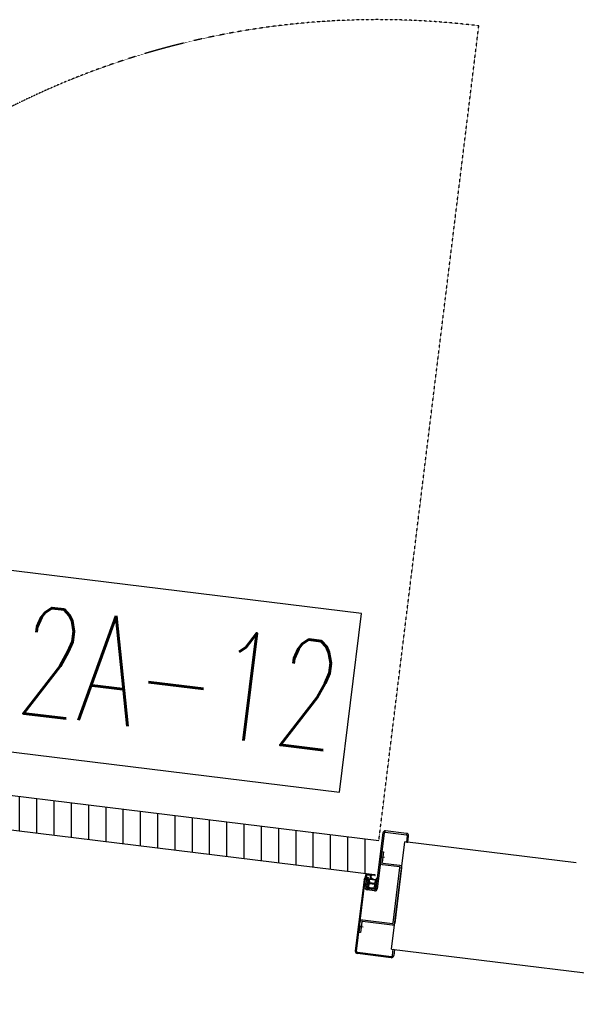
# Model space of a CAD drawing. Header units: millimetres. Extents: x -4577 to 1032787, y -66234 to 201209.
# Tile 213 of 256: x 16976 to 17620, y -7697 to -6558. Entities that reach past the tile are written whole.
import ezdxf
from ezdxf.enums import TextEntityAlignment as Align

# ---------------------------------------------------------------- set-up
doc = ezdxf.new("R2010")
doc.units = ezdxf.units.MM
doc.linetypes.add('510_5_2OG_ELT_1004$0$11-07-22_DS_2OG$0$AUSGEZOGEN', pattern=[0])
doc.linetypes.add('510_5_2OG_ELT_1004$0$11-07-22_DS_2OG$0$STRICHLINIE_S4', pattern=[0.095, 0.06, -0.035])
doc.layers.add('510_5_2OG_ELT_1004$0$11-07-22_DS_2OG$0$2DMitte', color=8, linetype='510_5_2OG_ELT_1004$0$11-07-22_DS_2OG$0$AUSGEZOGEN')
doc.layers.add('510_5_2OG_ELT_1004$0$11-07-22_DS_2OG$0$Mieterausbau', color=8, linetype='510_5_2OG_ELT_1004$0$11-07-22_DS_2OG$0$AUSGEZOGEN')
doc.styles.add('510_5_2OG_ELT_1004$0$Standard', font='simplex.shx')

# ---------------------------------------------------------------- blocks, each defined once
blk = doc.blocks.new('510_5_2OG_ELT_1004$0$11-07-22_DS_2OG$0$LascheTyp2', base_point=(-0.048, 0))
for p, q in [((0.033, 0.0372), (0.033, 0.0027)), ((0.035, 0.0027), (0.035, 0.0372)), ((0.0357, 0.038), (0.048, 0.038)), ((-0.035, 0.0222), (-0.035, 0.0027)), ((-0.033, 0.0027), (-0.033, 0.0222)), ((0.0322, 0.002), (-0.0323, 0.002)), ((-0.0323, 0), (0.0322, 0))]:
    blk.add_line(p, q)
for points in [[(0.048, 0.038), (0.048, 0.04), (0.0357, 0.04)], [(-0.0358, 0.025), (-0.048, 0.025), (-0.048, 0.023), (-0.0358, 0.023)]]:
    blk.add_lwpolyline(points)
for centre, radius, start, end in [((0.0357, 0.0372), 0.00275, 90, 180), ((0.0357, 0.0372), 0.00075, 90, 180), ((0.041, 0.0386), 0.00268, 31.0482, 148.9518), ((-0.0419, 0.0236), 0.00268, 31.0482, 148.9518), ((-0.0358, 0.0222), 0.00275, 0, 90), ((-0.0358, 0.0222), 0.00075, 360, 90), ((-0.0323, 0.0027), 0.00275, 180, 270), ((-0.0323, 0.0027), 0.00075, 180, 270), ((0.0322, 0.0027), 0.00075, 270, 360), ((0.0322, 0.0027), 0.00275, 270, 360)]:
    blk.add_arc(centre, radius, start, end)
at = {"layer": '510_5_2OG_ELT_1004$0$11-07-22_DS_2OG$0$2DMitte'}
for p, q in [((0.041, 0.042), (0.041, 0.036)), ((-0.0419, 0.027), (-0.0419, 0.021))]:
    blk.add_line(p, q, dxfattribs=at)
blk = doc.blocks.new('510_5_2OG_ELT_1004$0$11-07-22_DS_2OG$0$DichtngEinbau', base_point=(-0.0125, -0.005, -0.0044))
for p, q in [((-0.0111, 0.0108), (-0.0111, 0.0115)), ((-0.0107, 0.0115), (-0.0107, 0.0109)), ((-0.0039, 0.0115), (-0.0018, 0.0099)), ((-0.0124, 0.0096), (-0.0111, 0.0108)), ((-0.0124, 0.0074), (-0.0113, 0.0086)), ((-0.0124, 0.0049), (-0.0113, 0.006)), ((-0.0113, 0.0098), (-0.0121, 0.0092)), ((-0.0113, 0.0077), (-0.0121, 0.0071)), ((-0.0113, 0.0051), (-0.0121, 0.0045)), ((-0.0115, 0.0008), (-0.0113, 0.0051)), ((-0.0113, 0.0086), (-0.0113, 0.0098)), ((-0.0113, 0.006), (-0.0113, 0.0077)), ((-0.0084, 0.0002), (-0.0111, 0.0002)), ((-0.0105, 0.0012), (-0.0103, 0.0048)), ((-0.0103, 0.0061), (-0.0103, 0.0096)), ((-0.0038, 0.0009), (-0.0102, 0.0009)), ((-0.0044, 0.0058), (-0.01, 0.0058)), ((-0.01, 0.0051), (-0.0044, 0.0051)), ((-0.0064, -0.0004), (-0.0077, 0)), ((-0.0029, 0.0002), (-0.0062, 0.0002)), ((-0.0039, 0.0101), (-0.0041, 0.0061)), ((-0.0035, 0.0013), (-0.0041, 0.0048)), ((-0.003, 0.0074), (-0.0031, 0.0061)), ((-0.0031, 0.0061), (-0.0023, 0.0042)), ((-0.0027, 0.0021), (-0.0031, 0.0049)), ((-0.0028, 0.0041), (-0.0031, 0.0049)), ((-0.0029, 0.0097), (-0.003, 0.0085)), ((-0.003, 0.0085), (-0.002, 0.007)), ((-0.0024, 0.0068), (-0.003, 0.0074)), ((-0.002, 0.0094), (-0.0029, 0.0097)), ((-0.0125, -0.0012), (-0.0125, -0.0012)), ((-0.0094, -0.0043), (-0.0056, -0.0039)), ((-0.0091, -0.005), (0.001, -0.0039)), ((-0.0046, -0.0038), (0.0005, -0.0032)), ((0.0005, -0.0032), (0.0007, -0.0014)), ((0.0016, -0.0031), (0.0018, 0))]:
    blk.add_line(p, q)
for points in [[(-0.0124, -0.0011), (-0.0123, -0.001), (-0.0122, -0.0009), (-0.0121, -0.0008), (-0.012, -0.0007), (-0.0119, -0.0006), (-0.0119, -0.0005), (-0.0118, -0.0004), (-0.0117, -0.0003), (-0.0117, -0.0002), (-0.0116, 0), (-0.0116, 0.0001), (-0.0115, 0.0002), (-0.0115, 0.0004), (-0.0115, 0.0005), (-0.0115, 0.0006), (-0.0115, 0.0008)], [(-0.0123, -0.0013), (-0.0122, -0.0012), (-0.012, -0.0011), (-0.0119, -0.001), (-0.0118, -0.0009), (-0.0117, -0.0008), (-0.0116, -0.0007), (-0.0115, -0.0006), (-0.0114, -0.0004), (-0.0113, -0.0003), (-0.0112, -0.0001), (-0.0111, 0), (-0.0111, 0.0002)], [(-0.0105, 0.0012), (-0.0105, 0.0012), (-0.0105, 0.0011), (-0.0104, 0.0011), (-0.0104, 0.001), (-0.0104, 0.001), (-0.0103, 0.0009), (-0.0103, 0.0009), (-0.0102, 0.0009), (-0.0102, 0.0009)], [(-0.0077, 0), (-0.0078, 0.0001), (-0.008, 0.0001), (-0.0081, 0.0001), (-0.0082, 0.0001), (-0.0084, 0.0002)], [(-0.0046, -0.0038), (-0.0045, -0.0037), (-0.0044, -0.0036), (-0.0044, -0.0034), (-0.0043, -0.0033), (-0.0042, -0.0032), (-0.0042, -0.0031), (-0.0041, -0.0029), (-0.0041, -0.0028), (-0.0041, -0.0027), (-0.004, -0.0025), (-0.004, -0.0024), (-0.004, -0.0022), (-0.004, -0.0021), (-0.004, -0.0019), (-0.0041, -0.0018), (-0.0041, -0.0017), (-0.0041, -0.0015), (-0.0042, -0.0014), (-0.0042, -0.0013), (-0.0043, -0.0011), (-0.0043, -0.001), (-0.0044, -0.0009), (-0.0045, -0.0008), (-0.0046, -0.0007), (-0.0047, -0.0006), (-0.0048, -0.0005), (-0.0049, -0.0004), (-0.005, -0.0003), (-0.0051, -0.0002), (-0.0052, -0.0001), (-0.0054, -0.0001), (-0.0055, 0), (-0.0056, 0), (-0.0058, 0.0001), (-0.0059, 0.0001), (-0.006, 0.0001), (-0.0062, 0.0002)], [(-0.0038, 0.0009), (-0.0037, 0.0009), (-0.0037, 0.0009), (-0.0036, 0.0009), (-0.0036, 0.001), (-0.0035, 0.001), (-0.0035, 0.0011), (-0.0035, 0.0011), (-0.0035, 0.0012), (-0.0035, 0.0012), (-0.0035, 0.0013)], [(0.0018, 0), (0.0018, 0), (0.0018, 0.0001), (0.0018, 0.0001), (0.0017, 0.0001), (0.0017, 0.0002), (0.0017, 0.0002), (0.0016, 0.0002), (0.0016, 0.0002), (0.0016, 0.0002), (0.0015, 0.0002), (0.0015, 0.0002), (0.0015, 0.0002)], [(-0.0124, -0.0011), (-0.0124, -0.0011), (-0.0125, -0.0011), (-0.0125, -0.0011), (-0.0125, -0.0011), (-0.0125, -0.0011), (-0.0125, -0.0012), (-0.0125, -0.0012), (-0.0125, -0.0012), (-0.0125, -0.0012), (-0.0125, -0.0012), (-0.0125, -0.0013), (-0.0125, -0.0013), (-0.0124, -0.0013), (-0.0124, -0.0013), (-0.0124, -0.0013), (-0.0124, -0.0013), (-0.0124, -0.0013), (-0.0123, -0.0013), (-0.0123, -0.0013)], [(-0.0094, -0.0043), (-0.0095, -0.0043), (-0.0095, -0.0044), (-0.0096, -0.0044), (-0.0096, -0.0045), (-0.0096, -0.0045), (-0.0096, -0.0046), (-0.0096, -0.0046), (-0.0096, -0.0047), (-0.0096, -0.0047), (-0.0096, -0.0048), (-0.0096, -0.0048), (-0.0095, -0.0049), (-0.0095, -0.0049), (-0.0094, -0.0049), (-0.0094, -0.005), (-0.0093, -0.005), (-0.0093, -0.005), (-0.0092, -0.005), (-0.0092, -0.005), (-0.0091, -0.005), (-0.0091, -0.005)], [(-0.0056, -0.0039), (-0.0055, -0.0038), (-0.0054, -0.0037), (-0.0053, -0.0036), (-0.0052, -0.0035), (-0.0052, -0.0034), (-0.0051, -0.0033), (-0.005, -0.0032), (-0.005, -0.0031), (-0.0049, -0.0029), (-0.0049, -0.0028), (-0.0049, -0.0027), (-0.0049, -0.0026), (-0.0049, -0.0024), (-0.0049, -0.0023), (-0.0049, -0.0022), (-0.0049, -0.002), (-0.0049, -0.0019), (-0.0049, -0.0018), (-0.005, -0.0017), (-0.005, -0.0016), (-0.0051, -0.0014), (-0.0051, -0.0013), (-0.0052, -0.0012), (-0.0053, -0.0011), (-0.0054, -0.001), (-0.0055, -0.0009), (-0.0056, -0.0008), (-0.0057, -0.0008), (-0.0058, -0.0007), (-0.0059, -0.0006), (-0.006, -0.0006), (-0.0061, -0.0005), (-0.0062, -0.0005), (-0.0064, -0.0004)], [(0.0007, -0.0014), (0.0007, -0.0014), (0.0007, -0.0013), (0.0007, -0.0013), (0.0006, -0.0013), (0.0006, -0.0013), (0.0006, -0.0012), (0.0006, -0.0012), (0.0006, -0.0012), (0.0005, -0.0012), (0.0005, -0.0012)], [(0.0005, -0.0032), (0.0005, -0.0032), (0.0005, -0.0032), (0.0005, -0.0032), (0.0005, -0.0032), (0.0005, -0.0032)], [(0.001, -0.0039), (0.0011, -0.0038), (0.0011, -0.0038), (0.0012, -0.0037), (0.0013, -0.0037), (0.0013, -0.0036), (0.0014, -0.0035), (0.0015, -0.0034), (0.0015, -0.0033), (0.0015, -0.0032), (0.0015, -0.0032), (0.0016, -0.0031)]]:
    blk.add_lwpolyline(points)
for centre, radius, start, end in [((-0.0109, 0.0115), 0.0002, 0, 180), ((-0.0027, -0.0423), 0.0538, 91.236, 98.5123), ((-0.0123, 0.0094), 0.00025, 140.7288, 305.245), ((-0.0123, 0.0073), 0.00025, 140.7288, 305.245), ((-0.0123, 0.0047), 0.00025, 140.7288, 305.245), ((-0.01, 0.0096), 0.0003, 98.8852, 180), ((-0.01, 0.0061), 0.0003, 180, 270), ((-0.01, 0.0048), 0.0003, 90, 180), ((-0.0032, -0.0334), 0.0439, 91.2931, 98.8852), ((-0.0044, 0.0061), 0.0003, 270, 357.7974), ((-0.0044, 0.0048), 0.0003, 357.7974, 90), ((-0.0042, 0.0102), 0.0003, 357.7974, 91.2931), ((0, 0.0025), 0.00376, 218.6551, 277.7243), ((-0.0025, 0.0042), 0.00025, 199.0115, 3.5277), ((0, 0.0025), 0.00276, 186.3634, 302.309), ((-0.0022, 0.0069), 0.00025, 216.165, 20.6812), ((-0.0019, 0.0097), 0.00025, 253.5154, 58.0316)]:
    blk.add_arc(centre, radius, start, end)
blk = doc.blocks.new('510_5_2OG_ELT_1004')
at = {"layer": '510_5_2OG_ELT_1004$0$11-07-22_DS_2OG$0$Mieterausbau', "linetype": 'Continuous'}
h = blk.add_hatch(dxfattribs=at)
h.set_pattern_fill('SCHRAFFUR_1', color=256, scale=1000, style=0, pattern_type=2)
h.set_pattern_definition([(90, (1895.797, -66891.69), (-40, 5e-15), []), (90, (1875.797, -66891.69), (-40, 5e-15), [])])
h.paths.add_polyline_path([(16444, -7431.4), (16448.8, -7391.7), (17391.8, -7507.5), (17386.9, -7547.2)], flags=0)
at = {"layer": '510_5_2OG_ELT_1004$0$11-07-22_DS_2OG$0$Mieterausbau', "linetype": '510_5_2OG_ELT_1004$0$11-07-22_DS_2OG$0$STRICHLINIE_S4'}
blk.add_line((17391.8, -7507.5), (17507.5, -6564.6), dxfattribs=at)
at = {"layer": '510_5_2OG_ELT_1004$0$11-07-22_DS_2OG$0$Mieterausbau', "linetype": '510_5_2OG_ELT_1004$0$11-07-22_DS_2OG$0$AUSGEZOGEN'}
for p, q in [((17371.5, -7244.7), (16746.9, -7168)), ((17346.1, -7451.5), (17371.5, -7244.7)), ((16721.5, -7374.8), (17346.1, -7451.5)), ((17396.4, -7498.7), (17388.4, -7563.2)), ((17397.8, -7498.9), (17389.9, -7563.4)), ((17399.2, -7497.8), (17399.4, -7496.3)), ((17399.2, -7497.8), (17399.4, -7496.3)), ((17399.2, -7497.8), (17399.4, -7496.3)), ((17399.2, -7497.8), (17423.6, -7500.8)), ((17399.2, -7497.8), (17423.6, -7500.8)), ((17423.7, -7499.3), (17399.4, -7496.3)), ((17423.7, -7499.3), (17399.4, -7496.3)), ((17406.5, -7633.2), (17421.8, -7509.2)), ((17620.4, -7533.5), (17421.8, -7509.2)), ((17424.6, -7502.2), (17423.8, -7509.4)), ((17424.6, -7502.2), (17423.8, -7509.4)), ((17423.8, -7509.4), (17425.3, -7509.6)), ((17423.8, -7509.4), (17425.3, -7509.6)), ((17425.3, -7509.6), (17426.1, -7502.4)), ((17425.3, -7509.6), (17426.1, -7502.4)), ((17425.3, -7509.6), (17426.1, -7502.4)), ((17425.3, -7509.6), (17426.1, -7502.4)), ((17376, -7553.4), (17374.6, -7553.2)), ((17376, -7561.7), (17378, -7553.7)), ((17377.6, -7561.6), (17379.5, -7553.8)), ((17386.9, -7565.8), (17378.4, -7564.8)), ((17387, -7564.3), (17378.6, -7563.3)), ((17369.6, -7606), (17368.7, -7613.5)), ((17369.6, -7606), (17368.7, -7613.5)), ((17366, -7635.5), (17364.5, -7635.4)), ((17366, -7635.5), (17364.5, -7635.4)), ((17406.5, -7633.2), (17927.6, -7697.2)), ((17407.6, -7640.7), (17408.5, -7633.5)), ((17407.6, -7640.7), (17408.5, -7633.5)), ((17408.5, -7633.5), (17410, -7633.6)), ((17408.5, -7633.5), (17410, -7633.6)), ((17410, -7633.6), (17409.1, -7640.8)), ((17410, -7633.6), (17409.1, -7640.8)), ((17410, -7633.6), (17409.1, -7640.8)), ((17410, -7633.6), (17409.1, -7640.8)), ((17367, -7636.9), (17366.9, -7638.4)), ((17367, -7636.9), (17366.9, -7638.4)), ((17367, -7636.9), (17366.9, -7638.4)), ((17367, -7636.9), (17366.9, -7638.4)), ((17406.1, -7643.2), (17366.9, -7638.4)), ((17406.1, -7643.2), (17366.9, -7638.4)), ((17367, -7636.9), (17406.3, -7641.7)), ((17367, -7636.9), (17406.3, -7641.7))]:
    blk.add_line(p, q, dxfattribs=at)
blk.add_lwpolyline([(17386.9, -7547.2), (16444, -7431.4), (16448.8, -7391.7), (17391.8, -7507.5)], dxfattribs=at)
blk.add_lwpolyline([(17376, -7553.4), (17374.6, -7553.2), (17364.5, -7635.4), (17366, -7635.5), (17376, -7553.4)], close=True, dxfattribs=at)
blk.add_lwpolyline([(17376, -7553.4), (17374.6, -7553.2), (17364.5, -7635.4), (17366, -7635.5), (17376, -7553.4)], close=True, dxfattribs=at)
at = {"layer": '510_5_2OG_ELT_1004$0$11-07-22_DS_2OG$0$Mieterausbau', "linetype": '510_5_2OG_ELT_1004$0$11-07-22_DS_2OG$0$STRICHLINIE_S4'}
blk.add_arc((17391.8, -7507.5), 950, 83, 173, dxfattribs=at)
at = {"layer": '510_5_2OG_ELT_1004$0$11-07-22_DS_2OG$0$Mieterausbau', "linetype": '510_5_2OG_ELT_1004$0$11-07-22_DS_2OG$0$AUSGEZOGEN'}
for centre, radius, start, end in [((17399.1, -7499.1), 2.75, 83, 173), ((17399.1, -7499.1), 1.25, 83, 173), ((17423.4, -7502), 1.25, 353, 83), ((17423.4, -7502), 1.25, 353, 83), ((17423.4, -7502), 2.75, 353, 83), ((17423.4, -7502), 2.75, 353, 83), ((17377, -7553.5), 2.5, 339.1775, 173), ((17377, -7553.5), 1, 339.1775, 173), ((17378.8, -7562.1), 2.75, 159.1775, 263), ((17378.8, -7562.1), 1.25, 159.1775, 263), ((17387.2, -7563.1), 2.75, 263, 353), ((17387.2, -7563.1), 1.25, 263, 353), ((17367.2, -7635.7), 2.75, 173, 263), ((17367.2, -7635.7), 2.75, 173, 263), ((17367.2, -7635.7), 1.25, 173, 263), ((17367.2, -7635.7), 1.25, 173, 263), ((17406.4, -7640.5), 2.75, 263, 353), ((17406.4, -7640.5), 2.75, 263, 353), ((17406.4, -7640.5), 1.25, 263, 353), ((17406.4, -7640.5), 1.25, 263, 353)]:
    blk.add_arc(centre, radius, start, end, dxfattribs=at)
at = {"layer": '510_5_2OG_ELT_1004$0$11-07-22_DS_2OG$0$Mieterausbau', "linetype": '510_5_2OG_ELT_1004$0$11-07-22_DS_2OG$0$AUSGEZOGEN', "zscale": 1000}
for name, p, xscale, yscale, rotation in [('510_5_2OG_ELT_1004$0$11-07-22_DS_2OG$0$LascheTyp2', (17420, -7523.5), 1000.00000000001, -1000, 263.0000000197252), ('510_5_2OG_ELT_1004$0$11-07-22_DS_2OG$0$DichtngEinbau', (17390.4, -7547.6), 1000.000000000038, 1000, 173.0000000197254), ('510_5_2OG_ELT_1004$0$11-07-22_DS_2OG$0$DichtngEinbau', (17390.4, -7547.6), 1000.000000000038, 1000, 173.0000000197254)]:
    blk.add_blockref(name, p, dxfattribs=dict(at, xscale=xscale, yscale=yscale, rotation=rotation))
at = {"layer": '510_5_2OG_ELT_1004$0$11-07-22_DS_2OG$0$Mieterausbau', "linetype": '510_5_2OG_ELT_1004$0$11-07-22_DS_2OG$0$AUSGEZOGEN', "style": '510_5_2OG_ELT_1004$0$Standard', "width": 0.602948}
blk.add_text('Tür 2A-12', height=125, rotation=353, dxfattribs=at).set_placement((16743, -7331.3), (17337.9, -7404.3), align=Align.FIT)

msp = doc.modelspace()

# ---------------------------------------------------------------- block references
msp.add_blockref('510_5_2OG_ELT_1004', (0, -0.1))

doc.saveas('drawing.dxf')
